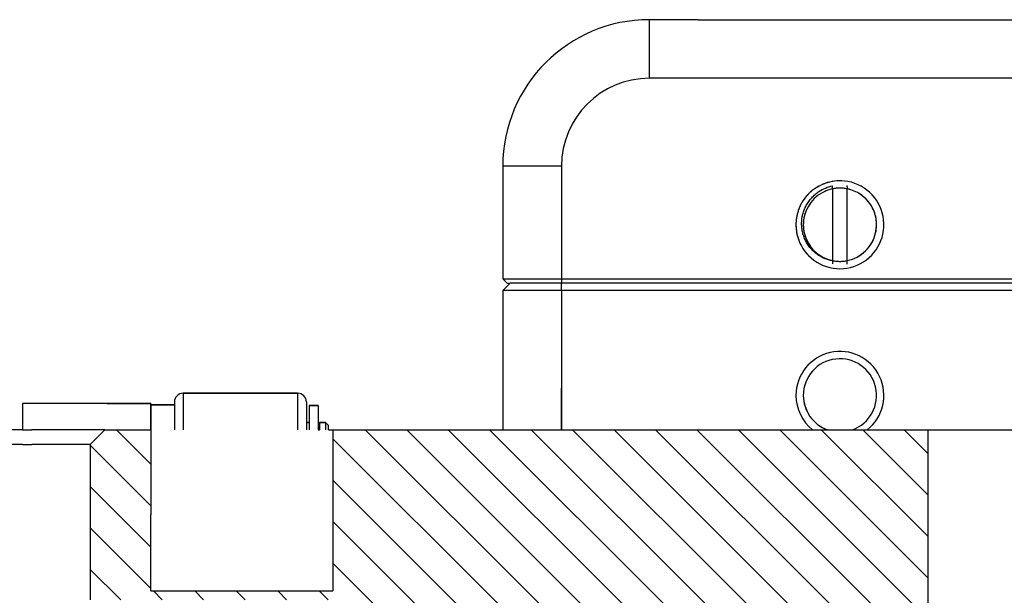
# Model space of a CAD drawing. Extents: x -1763 to 4575, y -3429 to 1051.
# Tile 12 of 174: x -91 to -23, y -2430 to -2391. Entities that reach past the tile are written whole.
import ezdxf

# ---------------------------------------------------------------- set-up
doc = ezdxf.new("R2010")
doc.units = 0
doc.linetypes.add('DASHED', pattern=[15, 7, -8])
doc.layers.get('0').update_dxf_attribs({"linetype": 'CONTINUOUS'})
doc.layers.add('1', color=7, linetype='CONTINUOUS')

# ---------------------------------------------------------------- blocks, each defined once
blk = doc.blocks.new('Z-STACK', base_point=(-660.966, -2583.474))
at = {"layer": '1', "linetype": 'CONTINUOUS'}
h = blk.add_hatch(dxfattribs=at)
h.set_pattern_fill('USER', color=4, scale=2, angle=315, pattern_type=0)
h.set_pattern_definition([(315, (-1142.24, -11457.8625), (1.41421356, 1.41421356), [])])
h.paths.add_polyline_path([(-28.603, -2418.66), (-67.603, -2418.66), (-69.203, -2418.66), (-69.203, -2429.66), (-81.603, -2429.66), (-81.603, -2424.46), (-81.603, -2424.36), (-81.603, -2418.66), (-84.743, -2418.66), (-85.743, -2419.66), (-85.743, -2430.26), (-67.603, -2430.26), (-67.603, -2430.66), (-28.603, -2430.66)])
at = {"color": 7, "linetype": 'DASHED'}
for p, q in [((-44.264, -2390.66), (-47.603, -2390.66)), ((-44.264, -2390.66), (-47.603, -2390.66)), ((-44.264, -2390.66), (-36.058, -2390.66)), ((-44.264, -2390.66), (-36.058, -2390.66)), ((-36.058, -2390.66), (47.675, -2390.66)), ((-36.058, -2390.66), (47.675, -2390.66)), ((-34.103, -2402.068), (-34.103, -2401.971)), ((-35.103, -2402.196), (-35.103, -2402.211)), ((-34.103, -2402.071), (-34.103, -2402.068)), ((-35.103, -2407.11), (-35.103, -2407.124)), ((-35.103, -2407.124), (-35.103, -2407.162)), ((-35.103, -2407.162), (-35.103, -2407.322)), ((-34.103, -2407.249), (-34.103, -2407.11)), ((-34.103, -2407.253), (-34.103, -2407.249)), ((-34.103, -2407.349), (-34.103, -2407.253)), ((-53.603, -2408.66), (-57.103, -2408.66)), ((-51.103, -2408.66), (-53.603, -2408.66)), ((-48.603, -2408.66), (-51.103, -2408.66)), ((-48.603, -2408.66), (-51.103, -2408.66)), ((-46.603, -2408.66), (-48.603, -2408.66)), ((-46.603, -2408.66), (-48.603, -2408.66)), ((-45.603, -2408.66), (-46.603, -2408.66)), ((-45.603, -2408.66), (-46.603, -2408.66)), ((-44.103, -2408.66), (-45.603, -2408.66)), ((-44.103, -2408.66), (-45.603, -2408.66)), ((-42.103, -2408.66), (-44.103, -2408.66)), ((-42.103, -2408.66), (-44.103, -2408.66)), ((-41.883, -2408.66), (-42.103, -2408.66)), ((-41.883, -2408.66), (-42.103, -2408.66)), ((-26.504, -2408.66), (-41.883, -2408.66)), ((-26.504, -2408.66), (-41.883, -2408.66)), ((-25.103, -2408.66), (-26.504, -2408.66)), ((-25.103, -2408.66), (-26.504, -2408.66)), ((-16.103, -2408.66), (-25.103, -2408.66)), ((-16.103, -2408.66), (-25.103, -2408.66)), ((-53.603, -2415.81), (-53.603, -2418.66)), ((-53.603, -2418.66), (-53.603, -2415.81)), ((-80.003, -2416.96), (-80.003, -2418.16)), ((-80.003, -2416.96), (-80.003, -2418.16)), ((-80.003, -2418.16), (-80.003, -2418.66)), ((-80.003, -2418.16), (-80.003, -2418.66)), ((-70.803, -2418.16), (-70.803, -2418.66)), ((-70.803, -2418.16), (-70.803, -2418.66))]:
    blk.add_line(p, q, dxfattribs=at)
at = {"color": 7, "linetype": 'CONTINUOUS'}
for p, q in [((-47.603, -2394.66), (-47.603, -2390.66)), ((-44.264, -2390.66), (-47.603, -2390.66)), ((-44.264, -2390.66), (-36.058, -2390.66)), ((-36.058, -2390.66), (47.675, -2390.66)), ((90.397, -2394.66), (-47.603, -2394.66)), ((-57.603, -2400.66), (-57.603, -2408.36)), ((-56.543, -2400.66), (-57.603, -2400.66)), ((-56.275, -2400.66), (-56.543, -2400.66)), ((-53.603, -2400.66), (-56.275, -2400.66)), ((-53.603, -2400.66), (-53.603, -2408.36)), ((-35.103, -2402.196), (-35.103, -2401.998)), ((-34.103, -2402.068), (-34.103, -2401.971)), ((-35.103, -2402.196), (-35.103, -2402.211)), ((-35.103, -2402.211), (-35.103, -2407.11)), ((-34.103, -2402.071), (-34.103, -2402.068)), ((-34.103, -2402.071), (-34.103, -2402.211)), ((-34.103, -2407.11), (-34.103, -2402.211)), ((-35.103, -2407.11), (-35.103, -2407.124)), ((-35.103, -2407.124), (-35.103, -2407.162)), ((-35.103, -2407.162), (-35.103, -2407.322)), ((-35.103, -2407.322), (-35.103, -2407.322)), ((-34.103, -2407.249), (-34.103, -2407.11)), ((-34.103, -2407.253), (-34.103, -2407.249)), ((-34.103, -2407.349), (-34.103, -2407.253)), ((-57.603, -2408.36), (-53.603, -2408.36)), ((-57.303, -2408.66), (-57.603, -2408.36)), ((-57.103, -2408.66), (-57.603, -2409.16)), ((-57.303, -2408.66), (-57.103, -2408.66)), ((-53.603, -2408.66), (-57.103, -2408.66)), ((-53.603, -2408.36), (96.397, -2408.36)), ((-53.603, -2408.36), (-53.603, -2408.66)), ((-53.603, -2409.16), (-53.603, -2408.66)), ((-51.103, -2408.66), (-53.603, -2408.66)), ((-48.603, -2408.66), (-51.103, -2408.66)), ((-46.603, -2408.66), (-48.603, -2408.66)), ((-45.603, -2408.66), (-46.603, -2408.66)), ((-44.103, -2408.66), (-45.603, -2408.66)), ((-42.103, -2408.66), (-44.103, -2408.66)), ((-41.883, -2408.66), (-42.103, -2408.66)), ((-26.504, -2408.66), (-41.883, -2408.66)), ((-25.103, -2408.66), (-26.504, -2408.66)), ((-16.103, -2408.66), (-25.103, -2408.66)), ((-57.603, -2409.16), (-57.603, -2418.66)), ((-53.603, -2409.16), (-57.603, -2409.16)), ((-53.603, -2409.16), (-53.603, -2415.81)), ((96.397, -2409.16), (-53.603, -2409.16)), ((-53.603, -2418.66), (-53.603, -2415.81)), ((-80.003, -2416.76), (-80.003, -2416.96)), ((-80.003, -2416.76), (-80.003, -2416.96)), ((-79.403, -2416.16), (-79.403, -2418.66)), ((-71.603, -2416.16), (-79.403, -2416.16)), ((-79.403, -2416.16), (-79.403, -2418.66)), ((-79.403, -2416.16), (-71.603, -2416.16)), ((-71.603, -2416.16), (-71.603, -2418.66)), ((-71.603, -2416.16), (-71.603, -2418.66)), ((-71.003, -2416.76), (-71.003, -2418.66)), ((-71.003, -2416.76), (-71.003, -2418.66)), ((-81.603, -2416.86), (-90.363, -2416.86)), ((-84.583, -2416.86), (-81.603, -2416.86)), ((-81.603, -2416.96), (-81.603, -2416.86)), ((-81.603, -2416.86), (-81.603, -2416.96)), ((-81.603, -2418.66), (-81.603, -2416.96)), ((-80.003, -2416.96), (-81.603, -2416.96)), ((-81.603, -2416.96), (-81.603, -2418.66)), ((-81.603, -2416.96), (-80.003, -2416.96)), ((-80.003, -2416.96), (-80.003, -2418.16)), ((-80.003, -2416.96), (-80.003, -2418.16)), ((-70.803, -2417.01), (-70.803, -2418.16)), ((-70.803, -2417.01), (-70.203, -2417.01)), ((-70.203, -2417.01), (-70.803, -2417.01)), ((-70.803, -2417.01), (-70.803, -2418.16)), ((-70.203, -2417.01), (-70.203, -2418.66)), ((-70.203, -2417.01), (-70.203, -2418.66)), ((-80.003, -2418.16), (-80.003, -2418.66)), ((-80.003, -2418.16), (-80.003, -2418.66)), ((-70.803, -2418.16), (-71.003, -2418.16)), ((-71.003, -2418.16), (-70.803, -2418.16)), ((-70.803, -2418.16), (-70.803, -2418.66)), ((-70.803, -2418.16), (-70.803, -2418.66)), ((-70.103, -2418.16), (-70.103, -2418.66)), ((-69.703, -2418.16), (-70.103, -2418.16)), ((-70.103, -2418.16), (-69.703, -2418.16)), ((-70.103, -2418.16), (-70.103, -2418.66)), ((-69.703, -2418.16), (-69.703, -2418.66)), ((-69.703, -2418.16), (-69.503, -2418.36)), ((-69.503, -2418.36), (-69.703, -2418.16)), ((-69.703, -2418.16), (-69.703, -2418.66)), ((-69.503, -2418.66), (-69.503, -2418.36)), ((-69.503, -2418.66), (-69.503, -2418.36))]:
    blk.add_line(p, q, dxfattribs=at)
at = {"color": 4, "linetype": 'CONTINUOUS'}
for p, q in [((-90.363, -2418.66), (-187.423, -2418.66)), ((-90.363, -2418.66), (-89.743, -2418.66)), ((-84.743, -2418.66), (-89.743, -2418.66)), ((-84.743, -2418.66), (-85.743, -2419.66)), ((-84.743, -2418.66), (-81.603, -2418.66)), ((-81.603, -2418.66), (-81.603, -2424.36)), ((-70.203, -2418.66), (-70.103, -2418.66)), ((-69.503, -2418.66), (-69.203, -2418.66)), ((-69.203, -2418.66), (-69.203, -2429.66)), ((-69.203, -2418.66), (-67.603, -2418.66)), ((-90.363, -2419.66), (-186.423, -2419.66)), ((-90.363, -2419.66), (-89.743, -2419.66)), ((-85.743, -2419.66), (-89.743, -2419.66)), ((-85.743, -2419.66), (-85.743, -2430.26)), ((-81.603, -2424.36), (-81.603, -2424.46)), ((-81.603, -2429.66), (-81.603, -2424.46)), ((-81.603, -2429.66), (-69.203, -2429.66))]:
    blk.add_line(p, q, dxfattribs=at)
at = {"color": 7, "linetype": 'CONTINUOUS'}
for centre, radius, start, end in [((-47.603, -2400.66), 10, 90, 180), ((-47.603, -2400.66), 6, 90, 180), ((-34.603, -2404.66), 3, 84.16768, 135.6023), ((-34.603, -2404.66), 3, -135.6023, 84.16768), ((-34.603, -2404.66), 3, 135.6023, 147.21684), ((-34.603, -2404.66), 2.5, 101.53696, 167.11591), ((-34.603, -2404.66), 2.5, 78.46304, 101.53696), ((-34.603, -2404.66), 2.5, -12.88409, 78.46304), ((-34.603, -2404.66), 3, 147.21684, 161.27912), ((-34.603, -2404.66), 3, 161.27912, 180), ((-34.603, -2404.66), 3, 180, -147.21684), ((-34.603, -2404.66), 2.5, 167.11591, 180), ((-34.603, -2404.66), 2.5, 180, -167.11591), ((-34.603, -2404.66), 2.5, -167.11591, -101.53696), ((-34.603, -2404.66), 2.5, -78.46304, -12.88409), ((-34.603, -2404.66), 3, -147.21684, -135.6023), ((-34.603, -2404.66), 2.5, -101.53696, -78.46304), ((-34.603, -2416.31), 3, -51.56679, 180), ((-34.603, -2416.31), 2.5, -70.05156, 180), ((-79.403, -2416.76), 0.6, 90, 180), ((-79.403, -2416.76), 0.6, 90, 180), ((-71.603, -2416.76), 0.6, 0, 90), ((-71.603, -2416.76), 0.6, 0, 90), ((-34.603, -2416.31), 3, 180, -128.43321), ((-34.603, -2416.31), 2.5, 180, -109.94844)]:
    blk.add_arc(centre, radius, start, end, dxfattribs=at)
at = {"color": 7, "linetype": 'DASHED'}
for centre, radius, start, end in [((-34.603, -2404.66), 3, 84.16768, 135.6023), ((-34.603, -2404.66), 3, 84.16768, 135.6023), ((-34.603, -2404.66), 3, -135.6023, 84.16768), ((-34.603, -2404.66), 3, -135.6023, 84.16768), ((-34.603, -2404.66), 3, 135.6023, 147.21684), ((-34.603, -2404.66), 3, 135.6023, 147.21684), ((-34.603, -2404.66), 2.5, 101.53696, 167.11591), ((-34.603, -2404.66), 2.5, 101.53696, 167.11591), ((-34.603, -2404.66), 2.5, 78.46304, 101.53696), ((-34.603, -2404.66), 2.5, -12.88409, 78.46304), ((-34.603, -2404.66), 2.5, -12.88409, 78.46304), ((-34.603, -2404.66), 3, 147.21684, 161.27912), ((-34.603, -2404.66), 3, 147.21684, 161.27912), ((-34.603, -2404.66), 3, 161.27912, 180), ((-34.603, -2404.66), 3, 161.27912, 180), ((-34.603, -2404.66), 3, 180, -147.21684), ((-34.603, -2404.66), 3, 180, -147.21684), ((-34.603, -2404.66), 2.5, 167.11591, 180), ((-34.603, -2404.66), 2.5, 167.11591, 180), ((-34.603, -2404.66), 2.5, 180, -167.11591), ((-34.603, -2404.66), 2.5, 180, -167.11591), ((-34.603, -2404.66), 2.5, -167.11591, -101.53696), ((-34.603, -2404.66), 2.5, -167.11591, -101.53696), ((-34.603, -2404.66), 2.5, -78.46304, -12.88409), ((-34.603, -2404.66), 2.5, -78.46304, -12.88409), ((-34.603, -2404.66), 3, -147.21684, -135.6023), ((-34.603, -2404.66), 3, -147.21684, -135.6023), ((-34.603, -2404.66), 2.5, -101.53696, -78.46304), ((-34.603, -2416.31), 2.5, -70.05156, 180), ((-34.603, -2416.31), 2.5, -70.05156, 180), ((-34.603, -2416.31), 2.5, -70.05156, 180), ((-34.603, -2416.31), 2.5, -70.05156, 180), ((-34.603, -2416.31), 2.5, 180, -109.94844), ((-34.603, -2416.31), 2.5, 180, -109.94844), ((-34.603, -2416.31), 2.5, 180, -109.94844), ((-34.603, -2416.31), 2.5, 180, -109.94844)]:
    blk.add_arc(centre, radius, start, end, dxfattribs=at)
at = {"color": 7, "linetype": 'CONTINUOUS'}
blk.add_open_spline([(-35.103, -2407.124), (-35.31, -2407.088), (-35.482, -2407.032), (-35.615, -2406.978), (-35.747, -2406.925), (-35.91, -2406.846), (-36.083, -2406.729), (-36.16, -2406.677), (-36.245, -2406.614), (-36.333, -2406.538), (-36.403, -2406.476), (-36.48, -2406.403), (-36.557, -2406.316), (-36.62, -2406.247), (-36.686, -2406.165), (-36.752, -2406.07), (-36.805, -2405.993), (-36.862, -2405.904), (-36.916, -2405.801), (-36.96, -2405.718), (-37.005, -2405.62), (-37.047, -2405.51), (-37.089, -2405.4), (-37.119, -2405.298), (-37.141, -2405.206), (-37.167, -2405.103), (-37.185, -2404.998), (-37.198, -2404.893), (-37.208, -2404.802), (-37.216, -2404.695), (-37.215, -2404.573), (-37.214, -2404.361), (-37.187, -2404.15), (-37.134, -2403.943), (-37.105, -2403.829), (-37.071, -2403.727), (-37.037, -2403.639), (-36.998, -2403.539), (-36.954, -2403.443), (-36.903, -2403.349), (-36.847, -2403.244), (-36.789, -2403.152), (-36.733, -2403.073), (-36.671, -2402.985), (-36.603, -2402.9), (-36.53, -2402.819), (-36.457, -2402.739), (-36.379, -2402.663), (-36.297, -2402.592), (-36.207, -2402.514), (-36.12, -2402.449), (-36.04, -2402.395), (-35.757, -2402.205), (-35.439, -2402.07), (-35.103, -2401.998)], degree=3, knots=[0.501729, 0.501729, 0.501729, 0.501729, 1.034204, 1.034204, 1.034204, 1.564955, 1.564955, 1.564955, 1.880198, 1.880198, 1.880198, 2.195794, 2.195794, 2.195794, 2.509545, 2.509545, 2.509545, 2.824393, 2.824393, 2.824393, 3.144319, 3.144319, 3.144319, 3.462655, 3.462655, 3.462655, 3.781176, 3.781176, 3.781176, 4.101123, 4.101123, 4.101123, 4.737732, 4.737732, 4.737732, 5.057552, 5.057552, 5.057552, 5.37698, 5.37698, 5.37698, 5.700692, 5.700692, 5.700692, 6.026208, 6.026208, 6.026208, 6.351948, 6.351948, 6.351948, 6.675775, 6.675775, 6.675775, 7.69773, 7.69773, 7.69773, 7.69773], dxfattribs=at)
at = {"layer": '1', "color": 7, "linetype": 'CONTINUOUS'}
blk.add_line((-90.363, -2416.86), (-90.363, -2418.66), dxfattribs=at)
at = {"layer": '1', "color": 4, "linetype": 'CONTINUOUS'}
for p, q in [((-67.603, -2418.66), (-28.603, -2418.66)), ((-28.603, -2418.66), (-28.603, -2430.66)), ((-28.603, -2418.66), (21.397, -2418.66))]:
    blk.add_line(p, q, dxfattribs=at)

msp = doc.modelspace()

# ---------------------------------------------------------------- block references
at = {"layer": '1'}
msp.add_blockref('Z-STACK', (-660.966, -2583.474), dxfattribs=at)

doc.saveas('drawing.dxf')
